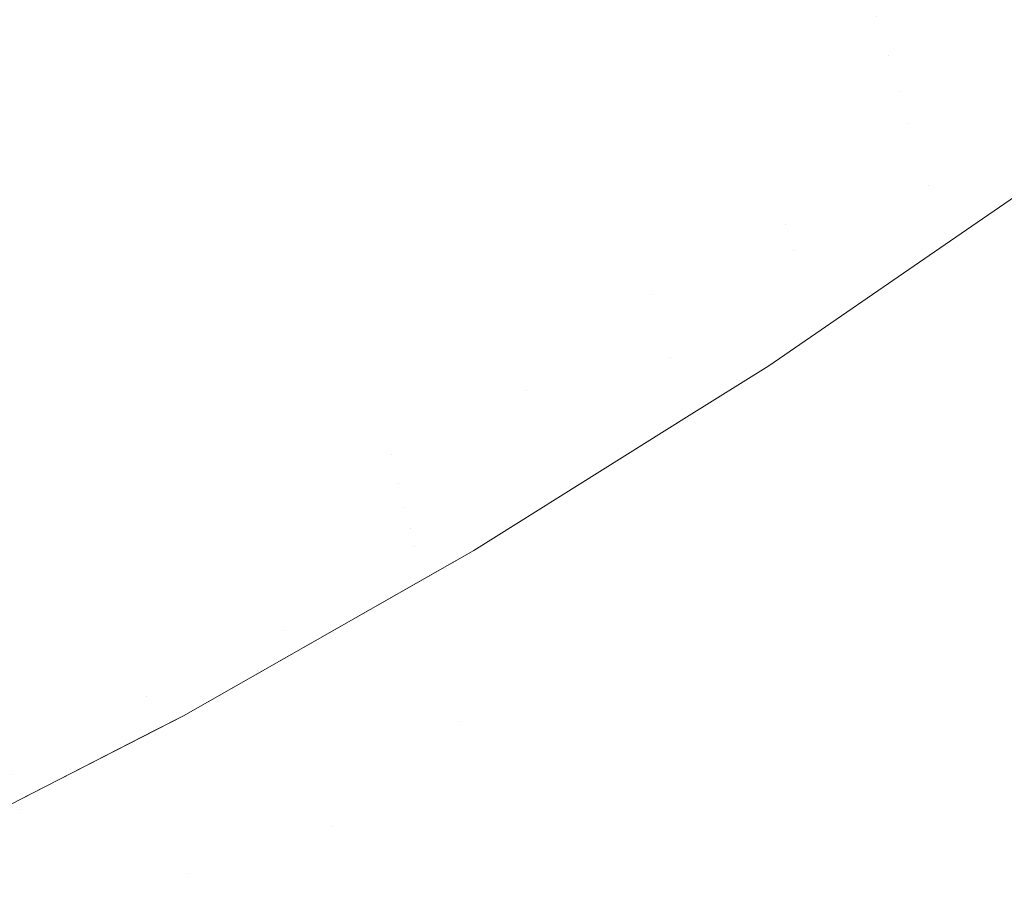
# Model space of a CAD drawing. Header units: centimetres. Extents: x -17.1 to 18.2, y 4.2 to 6.
# Tile 222 of 256: x 6.2684 to 6.2821, y 4.5096 to 4.5216. Entities that reach past the tile are written whole.
import ezdxf

# ---------------------------------------------------------------- set-up
doc = ezdxf.new("R2010")
doc.units = ezdxf.units.CM
doc.header["$LTSCALE"] = 2.54
doc.layers.add('Lucido design-1', color=7, linetype='Continuous')

# ---------------------------------------------------------------- blocks, each defined once
blk = doc.blocks.new('Gruppo-3-1')
at = {"color": 7, "linetype": 'Continuous', "lineweight": 9}
blk.add_3dface([(-17.020308, 5.900212, -2276.22217), (-17.020308, 4.300212, -2276.22217), (18.147234, 4.300212, -2276.22217), (18.147234, 5.900212, -2276.22217)], dxfattribs=at)
for points, invisible_edges in [([(18.147234, 5.900212, -2277.02217), (6.24222, 4.401209, -2277.02217), (6.247738, 4.402007, -2277.02217)], 9), ([(6.24222, 4.401209, -2277.02217), (18.147234, 5.900212, -2277.02217), (18.147234, 4.300212, -2277.02217)], 9), ([(18.147234, 5.900212, -2277.02217), (6.247738, 4.402007, -2277.02217), (6.250767, 4.402575, -2277.02217)], 9), ([(6.250767, 4.402575, -2277.02217), (6.253268, 4.403044, -2277.02217), (18.147234, 5.900212, -2277.02217)], 10), ([(18.147234, 5.900212, -2277.02217), (6.253268, 4.403044, -2277.02217), (6.258817, 4.404324, -2277.02217)], 9), ([(18.147234, 5.900212, -2277.02217), (6.258817, 4.404324, -2277.02217), (6.26439, 4.405856, -2277.02217)], 9), ([(18.147234, 5.900212, -2277.02217), (6.26439, 4.405856, -2277.02217), (6.269994, 4.407647, -2277.02217)], 9), ([(18.147234, 5.900212, -2277.02217), (6.269994, 4.407647, -2277.02217), (6.275634, 4.409711, -2277.02217)], 9), ([(18.147234, 5.900212, -2277.02217), (6.275634, 4.409711, -2277.02217), (6.281313, 4.412058, -2277.02217)], 9), ([(18.147234, 5.900212, -2277.02217), (6.281313, 4.412058, -2277.02217), (6.287038, 4.414703, -2277.02217)], 9), ([(6.276234, 4.521329, -2276.688833), (6.276126, 4.521714, -2276.687674), (6.279639, 4.524056, -2276.687674), (6.279755, 4.523676, -2276.688833)], 15), ([(6.283941, 4.523928, -2276.696987), (6.280446, 4.521407, -2276.696987), (6.28036, 4.52169, -2276.695821)], 11), ([(6.280528, 4.521138, -2276.698154), (6.280446, 4.521407, -2276.696987), (6.283941, 4.523928, -2276.696987), (6.284111, 4.523411, -2276.699319)], 15), ([(6.275525, 4.523853, -2276.681912), (6.275653, 4.523397, -2276.683058), (6.272106, 4.521222, -2276.683058), (6.271988, 4.521684, -2276.681912)], 15), ([(6.271475, 4.523676, -2276.677366), (6.271609, 4.523156, -2276.678496), (6.268038, 4.521154, -2276.678496), (6.267915, 4.52168, -2276.677366)], 15), ([(6.279755, 4.523676, -2276.688833), (6.279866, 4.52331, -2276.689995), (6.276338, 4.520958, -2276.689995), (6.276234, 4.521329, -2276.688833)], 15), ([(6.272222, 4.520774, -2276.684208), (6.272106, 4.521222, -2276.683058), (6.275653, 4.523397, -2276.683058), (6.275777, 4.522954, -2276.684208)], 15), ([(6.284111, 4.523411, -2276.699319), (6.280605, 4.520883, -2276.699319), (6.280528, 4.521138, -2276.698154)], 11), ([(6.280679, 4.520641, -2276.700485), (6.280605, 4.520883, -2276.699319), (6.284111, 4.523411, -2276.699319), (6.284263, 4.522947, -2276.701649)], 15), ([(6.276438, 4.520601, -2276.691158), (6.276338, 4.520958, -2276.689995), (6.279866, 4.52331, -2276.689995), (6.279974, 4.522958, -2276.691158)], 15), ([(6.268158, 4.520643, -2276.67963), (6.268038, 4.521154, -2276.678496), (6.271609, 4.523156, -2276.678496), (6.271739, 4.522651, -2276.67963)], 15), ([(6.275777, 4.522954, -2276.684208), (6.275897, 4.522527, -2276.68536), (6.272333, 4.520341, -2276.68536), (6.272222, 4.520774, -2276.684208)], 15), ([(6.279974, 4.522958, -2276.691158), (6.280076, 4.52262, -2276.692323), (6.276534, 4.520259, -2276.692323), (6.276438, 4.520601, -2276.691158)], 15), ([(6.284263, 4.522947, -2276.701649), (6.280748, 4.520412, -2276.701649), (6.280679, 4.520641, -2276.700485)], 11), ([(6.280814, 4.520197, -2276.702812), (6.280748, 4.520412, -2276.701649), (6.284263, 4.522947, -2276.701649), (6.284398, 4.522536, -2276.703974)], 15), ([(6.271739, 4.522651, -2276.67963), (6.271865, 4.52216, -2276.680769), (6.268275, 4.520147, -2276.680769), (6.268158, 4.520643, -2276.67963)], 15), ([(6.272441, 4.519923, -2276.686516), (6.272333, 4.520341, -2276.68536), (6.275897, 4.522527, -2276.68536), (6.276014, 4.522113, -2276.686516)], 15), ([(6.276626, 4.51993, -2276.693488), (6.276534, 4.520259, -2276.692323), (6.280076, 4.52262, -2276.692323), (6.280175, 4.522296, -2276.693488)], 15), ([(6.284398, 4.522536, -2276.703974), (6.280875, 4.519996, -2276.703974), (6.280814, 4.520197, -2276.702812)], 11), ([(6.280986, 4.519631, -2276.706291), (6.280875, 4.519996, -2276.703974), (6.284398, 4.522536, -2276.703974), (6.284516, 4.522177, -2276.706291)], 15), ([(6.280175, 4.522296, -2276.693488), (6.280269, 4.521986, -2276.694654), (6.276714, 4.519616, -2276.694654), (6.276626, 4.51993, -2276.693488)], 15), ([(6.268388, 4.519665, -2276.681912), (6.268275, 4.520147, -2276.680769), (6.271865, 4.52216, -2276.680769), (6.271988, 4.521684, -2276.681912)], 15), ([(6.276014, 4.522113, -2276.686516), (6.276126, 4.521714, -2276.687674), (6.272545, 4.519518, -2276.687674), (6.272441, 4.519923, -2276.686516)], 15), ([(6.284516, 4.522177, -2276.706291), (6.284617, 4.521869, -2276.7086), (6.281081, 4.519319, -2276.7086), (6.280986, 4.519631, -2276.706291)], 15), ([(6.276799, 4.519316, -2276.695821), (6.276714, 4.519616, -2276.694654), (6.280269, 4.521986, -2276.694654), (6.28036, 4.52169, -2276.695821)], 15), ([(6.281161, 4.519058, -2276.710899), (6.281081, 4.519319, -2276.7086), (6.284617, 4.521869, -2276.7086), (6.284702, 4.521611, -2276.710899)], 15), ([(6.271988, 4.521684, -2276.681912), (6.272106, 4.521222, -2276.683058), (6.268497, 4.519198, -2276.683058), (6.268388, 4.519665, -2276.681912)], 15), ([(6.272645, 4.519129, -2276.688833), (6.272545, 4.519518, -2276.687674), (6.276126, 4.521714, -2276.687674), (6.276234, 4.521329, -2276.688833)], 15), ([(6.28036, 4.52169, -2276.695821), (6.280446, 4.521407, -2276.696987), (6.276879, 4.519029, -2276.696987), (6.276799, 4.519316, -2276.695821)], 15), ([(6.284702, 4.521611, -2276.710899), (6.28477, 4.521403, -2276.713185), (6.281225, 4.518846, -2276.713185), (6.281161, 4.519058, -2276.710899)], 15), ([(6.276955, 4.518757, -2276.698154), (6.276879, 4.519029, -2276.696987), (6.280446, 4.521407, -2276.696987), (6.280528, 4.521138, -2276.698154)], 15), ([(6.281274, 4.518684, -2276.715456), (6.281225, 4.518846, -2276.713185), (6.28477, 4.521403, -2276.713185), (6.284823, 4.521243, -2276.715456)], 15), ([(6.276234, 4.521329, -2276.688833), (6.276338, 4.520958, -2276.689995), (6.272742, 4.518753, -2276.689995), (6.272645, 4.519129, -2276.688833)], 15), ([(6.268604, 4.518746, -2276.684208), (6.268497, 4.519198, -2276.683058), (6.272106, 4.521222, -2276.683058), (6.272222, 4.520774, -2276.684208)], 15), ([(6.280528, 4.521138, -2276.698154), (6.280605, 4.520883, -2276.699319), (6.277028, 4.518498, -2276.699319), (6.276955, 4.518757, -2276.698154)], 15), ([(6.284823, 4.521243, -2276.715456), (6.28486, 4.52113, -2276.717712), (6.281309, 4.518569, -2276.717712), (6.281274, 4.518684, -2276.715456)], 15), ([(6.28133, 4.518501, -2276.71995), (6.281309, 4.518569, -2276.717712), (6.28486, 4.52113, -2276.717712), (6.284882, 4.521063, -2276.71995)], 15), ([(6.283037, 4.51968, -2276.72217), (6.28133, 4.518501, -2276.71995), (6.284882, 4.521063, -2276.71995)], 11), ([(6.284893, 4.521029, -2276.923745), (6.28134, 4.518467, -2276.923745), (6.283037, 4.51968, -2276.92217)], 11), ([(6.284893, 4.521029, -2276.923745), (6.284904, 4.520995, -2276.925344), (6.281351, 4.518433, -2276.925344), (6.28134, 4.518467, -2276.923745)], 15), ([(6.281369, 4.518374, -2276.926967), (6.281351, 4.518433, -2276.925344), (6.284904, 4.520995, -2276.925344), (6.284923, 4.520937, -2276.926967)], 15), ([(6.272835, 4.518392, -2276.691158), (6.272742, 4.518753, -2276.689995), (6.276338, 4.520958, -2276.689995), (6.276438, 4.520601, -2276.691158)], 15), ([(6.277097, 4.518253, -2276.700485), (6.277028, 4.518498, -2276.699319), (6.280605, 4.520883, -2276.699319), (6.280679, 4.520641, -2276.700485)], 15), ([(6.284923, 4.520937, -2276.926967), (6.284951, 4.520854, -2276.928615), (6.281394, 4.51829, -2276.928615), (6.281369, 4.518374, -2276.926967)], 15), ([(6.281428, 4.518179, -2276.930287), (6.281394, 4.51829, -2276.928615), (6.284951, 4.520854, -2276.928615), (6.284987, 4.520745, -2276.930287)], 15), ([(6.272222, 4.520774, -2276.684208), (6.272333, 4.520341, -2276.68536), (6.268706, 4.518308, -2276.68536), (6.268604, 4.518746, -2276.684208)], 15), ([(6.284987, 4.520745, -2276.930287), (6.285031, 4.520608, -2276.931982), (6.28147, 4.51804, -2276.931982), (6.281428, 4.518179, -2276.930287)], 15), ([(6.276438, 4.520601, -2276.691158), (6.276534, 4.520259, -2276.692323), (6.272924, 4.518045, -2276.692323), (6.272835, 4.518392, -2276.691158)], 15), ([(6.280679, 4.520641, -2276.700485), (6.280748, 4.520412, -2276.701649), (6.277162, 4.518021, -2276.701649), (6.277097, 4.518253, -2276.700485)], 15), ([(6.281521, 4.517872, -2276.933702), (6.28147, 4.51804, -2276.931982), (6.285031, 4.520608, -2276.931982), (6.285086, 4.520443, -2276.933702)], 15), ([(6.285086, 4.520443, -2276.933702), (6.28515, 4.520248, -2276.935444), (6.281582, 4.517674, -2276.935444), (6.281521, 4.517872, -2276.933702)], 15), ([(6.268806, 4.517884, -2276.686516), (6.268706, 4.518308, -2276.68536), (6.272333, 4.520341, -2276.68536), (6.272441, 4.519923, -2276.686516)], 15), ([(6.277223, 4.517804, -2276.702812), (6.277162, 4.518021, -2276.701649), (6.280748, 4.520412, -2276.701649), (6.280814, 4.520197, -2276.702812)], 15), ([(6.26473, 4.517803, -2276.681912), (6.264627, 4.51829, -2276.680769), (6.268275, 4.520147, -2276.680769), (6.268388, 4.519665, -2276.681912)], 15), ([(6.27301, 4.517713, -2276.693488), (6.272924, 4.518045, -2276.692323), (6.276534, 4.520259, -2276.692323), (6.276626, 4.51993, -2276.693488)], 15), ([(6.279087, 4.518779, -2276.703974), (6.277223, 4.517804, -2276.702812), (6.280814, 4.520197, -2276.702812)], 11), ([(6.280814, 4.520197, -2276.702812), (6.280875, 4.519996, -2276.703974), (6.279087, 4.518779, -2276.703974)], 11), ([(6.281651, 4.517445, -2276.93721), (6.281582, 4.517674, -2276.935444), (6.28515, 4.520248, -2276.935444), (6.285224, 4.520021, -2276.93721)], 15), ([(6.285224, 4.520021, -2276.93721), (6.285309, 4.519763, -2276.938998), (6.281731, 4.517183, -2276.938998), (6.281651, 4.517445, -2276.93721)], 15), ([(6.272441, 4.519923, -2276.686516), (6.272545, 4.519518, -2276.687674), (6.268901, 4.517476, -2276.687674), (6.268806, 4.517884, -2276.686516)], 15), ([(6.276626, 4.51993, -2276.693488), (6.276714, 4.519616, -2276.694654), (6.273092, 4.517395, -2276.694654), (6.27301, 4.517713, -2276.693488)], 15), ([(6.279087, 4.518779, -2276.703974), (6.280875, 4.519996, -2276.703974), (6.280986, 4.519631, -2276.706291), (6.279194, 4.518412, -2276.706291)], 15), ([(6.281821, 4.516886, -2276.940809), (6.281731, 4.517183, -2276.938998), (6.285309, 4.519763, -2276.938998), (6.285405, 4.519471, -2276.940809)], 15), ([(6.268388, 4.519665, -2276.681912), (6.268497, 4.519198, -2276.683058), (6.26483, 4.517331, -2276.683058), (6.26473, 4.517803, -2276.681912)], 15), ([(6.27317, 4.517091, -2276.695821), (6.273092, 4.517395, -2276.694654), (6.276714, 4.519616, -2276.694654), (6.276799, 4.519316, -2276.695821)], 15), ([(6.279194, 4.518412, -2276.706291), (6.280986, 4.519631, -2276.706291), (6.281081, 4.519319, -2276.7086)], 11), ([(6.28134, 4.518467, -2276.923745), (6.281322, 4.5185, -2276.92217), (6.283037, 4.51968, -2276.92217)], 9), ([(6.281322, 4.5185, -2276.72217), (6.283037, 4.51968, -2276.72217), (6.283037, 4.51968, -2276.92217), (6.281322, 4.5185, -2276.92217)], 10), ([(6.283037, 4.51968, -2276.72217), (6.281322, 4.5185, -2276.72217), (6.28133, 4.518501, -2276.71995)], 10), ([(6.268994, 4.517081, -2276.688833), (6.268901, 4.517476, -2276.687674), (6.272545, 4.519518, -2276.687674), (6.272645, 4.519129, -2276.688833)], 15), ([(6.285405, 4.519471, -2276.940809), (6.285513, 4.519143, -2276.942641), (6.281922, 4.516554, -2276.942641), (6.281821, 4.516886, -2276.940809)], 15), ([(6.279194, 4.518412, -2276.706291), (6.281081, 4.519319, -2276.7086), (6.277473, 4.516914, -2276.7086)], 11), ([(6.277547, 4.516649, -2276.710899), (6.277473, 4.516914, -2276.7086), (6.281081, 4.519319, -2276.7086), (6.281161, 4.519058, -2276.710899)], 15), ([(6.264927, 4.516874, -2276.684208), (6.26483, 4.517331, -2276.683058), (6.268497, 4.519198, -2276.683058), (6.268604, 4.518746, -2276.684208)], 15), ([(6.276799, 4.519316, -2276.695821), (6.276879, 4.519029, -2276.696987), (6.273244, 4.516801, -2276.696987), (6.27317, 4.517091, -2276.695821)], 15), ([(6.272645, 4.519129, -2276.688833), (6.272742, 4.518753, -2276.689995), (6.269083, 4.516702, -2276.689995), (6.268994, 4.517081, -2276.688833)], 15), ([(6.281161, 4.519058, -2276.710899), (6.281225, 4.518846, -2276.713185), (6.277607, 4.516434, -2276.713185), (6.277547, 4.516649, -2276.710899)], 15), ([(6.282035, 4.516186, -2276.944493), (6.281922, 4.516554, -2276.942641), (6.285513, 4.519143, -2276.942641), (6.285632, 4.51878, -2276.944493)], 15), ([(6.273315, 4.516525, -2276.698154), (6.273244, 4.516801, -2276.696987), (6.276879, 4.519029, -2276.696987), (6.276955, 4.518757, -2276.698154)], 15), ([(6.279087, 4.518779, -2276.703974), (6.27728, 4.517599, -2276.703974), (6.277223, 4.517804, -2276.702812)], 11), ([(6.279194, 4.518412, -2276.706291), (6.277384, 4.51723, -2276.706291), (6.27728, 4.517599, -2276.703974), (6.279087, 4.518779, -2276.703974)], 15), ([(6.277653, 4.51627, -2276.715456), (6.277607, 4.516434, -2276.713185), (6.281225, 4.518846, -2276.713185), (6.281274, 4.518684, -2276.715456)], 15), ([(6.285632, 4.51878, -2276.944493), (6.285764, 4.518378, -2276.946366), (6.282159, 4.515778, -2276.946366), (6.282035, 4.516186, -2276.944493)], 15), ([(6.268604, 4.518746, -2276.684208), (6.268706, 4.518308, -2276.68536), (6.265021, 4.516431, -2276.68536), (6.264927, 4.516874, -2276.684208)], 15), ([(6.269169, 4.516337, -2276.691158), (6.269083, 4.516702, -2276.689995), (6.272742, 4.518753, -2276.689995), (6.272835, 4.518392, -2276.691158)], 15), ([(6.276955, 4.518757, -2276.698154), (6.277028, 4.518498, -2276.699319), (6.273383, 4.516263, -2276.699319), (6.273315, 4.516525, -2276.698154)], 15), ([(6.281274, 4.518684, -2276.715456), (6.281309, 4.518569, -2276.717712), (6.277686, 4.516153, -2276.717712), (6.277653, 4.51627, -2276.715456)], 15), ([(6.273447, 4.516015, -2276.700485), (6.273383, 4.516263, -2276.699319), (6.277028, 4.518498, -2276.699319), (6.277097, 4.518253, -2276.700485)], 15), ([(6.277705, 4.516085, -2276.71995), (6.277686, 4.516153, -2276.717712), (6.281309, 4.518569, -2276.717712), (6.28133, 4.518501, -2276.71995)], 15), ([(6.278852, 4.516801, -2276.72217), (6.277705, 4.516085, -2276.71995), (6.28133, 4.518501, -2276.71995)], 11), ([(6.28133, 4.518501, -2276.71995), (6.281322, 4.5185, -2276.72217), (6.278852, 4.516801, -2276.72217)], 9), ([(6.278852, 4.516801, -2276.92217), (6.281322, 4.5185, -2276.92217), (6.28134, 4.518467, -2276.923745)], 10), ([(6.281322, 4.5185, -2276.92217), (6.278852, 4.516801, -2276.92217), (6.278852, 4.516801, -2276.72217), (6.281322, 4.5185, -2276.72217)], 10), ([(6.272835, 4.518392, -2276.691158), (6.272924, 4.518045, -2276.692323), (6.269251, 4.515986, -2276.692323), (6.269169, 4.516337, -2276.691158)], 15), ([(6.277473, 4.516914, -2276.7086), (6.277384, 4.51723, -2276.706291), (6.279194, 4.518412, -2276.706291)], 11), ([(6.28134, 4.518467, -2276.923745), (6.277715, 4.516051, -2276.923745), (6.278852, 4.516801, -2276.92217)], 11), ([(6.28134, 4.518467, -2276.923745), (6.281351, 4.518433, -2276.925344), (6.277725, 4.516016, -2276.925344), (6.277715, 4.516051, -2276.923745)], 15), ([(6.277741, 4.515956, -2276.926967), (6.277725, 4.516016, -2276.925344), (6.281351, 4.518433, -2276.925344), (6.281369, 4.518374, -2276.926967)], 15), ([(6.281369, 4.518374, -2276.926967), (6.281394, 4.51829, -2276.928615), (6.277765, 4.515871, -2276.928615), (6.277741, 4.515956, -2276.926967)], 15), ([(6.265112, 4.516004, -2276.686516), (6.265021, 4.516431, -2276.68536), (6.268706, 4.518308, -2276.68536), (6.268806, 4.517884, -2276.686516)], 15), ([(6.277097, 4.518253, -2276.700485), (6.277162, 4.518021, -2276.701649), (6.273507, 4.515781, -2276.701649), (6.273447, 4.516015, -2276.700485)], 15), ([(6.277797, 4.515758, -2276.930287), (6.277765, 4.515871, -2276.928615), (6.281394, 4.51829, -2276.928615), (6.281428, 4.518179, -2276.930287)], 15), ([(6.281428, 4.518179, -2276.930287), (6.28147, 4.51804, -2276.931982), (6.277836, 4.515618, -2276.931982), (6.277797, 4.515758, -2276.930287)], 15), ([(6.26933, 4.51565, -2276.693488), (6.269251, 4.515986, -2276.692323), (6.272924, 4.518045, -2276.692323), (6.27301, 4.517713, -2276.693488)], 15), ([(6.273564, 4.51556, -2276.702812), (6.273507, 4.515781, -2276.701649), (6.277162, 4.518021, -2276.701649), (6.277223, 4.517804, -2276.702812)], 15), ([(6.277884, 4.515448, -2276.933702), (6.277836, 4.515618, -2276.931982), (6.28147, 4.51804, -2276.931982), (6.281521, 4.517872, -2276.933702)], 15), ([(6.268806, 4.517884, -2276.686516), (6.268901, 4.517476, -2276.687674), (6.265199, 4.515591, -2276.687674), (6.265112, 4.516004, -2276.686516)], 15), ([(6.275457, 4.516457, -2276.703974), (6.273564, 4.51556, -2276.702812), (6.277223, 4.517804, -2276.702812)], 11), ([(6.277223, 4.517804, -2276.702812), (6.27728, 4.517599, -2276.703974), (6.275457, 4.516457, -2276.703974)], 11), ([(6.281521, 4.517872, -2276.933702), (6.281582, 4.517674, -2276.935444), (6.27794, 4.515247, -2276.935444), (6.277884, 4.515448, -2276.933702)], 15), ([(6.27301, 4.517713, -2276.693488), (6.273092, 4.517395, -2276.694654), (6.269405, 4.515328, -2276.694654), (6.26933, 4.51565, -2276.693488)], 15), ([(6.278006, 4.515015, -2276.93721), (6.27794, 4.515247, -2276.935444), (6.281582, 4.517674, -2276.935444), (6.281651, 4.517445, -2276.93721)], 15), ([(6.275457, 4.516457, -2276.703974), (6.27728, 4.517599, -2276.703974), (6.277384, 4.51723, -2276.706291), (6.275557, 4.516086, -2276.706291)], 15), ([(6.265284, 4.515192, -2276.688833), (6.265199, 4.515591, -2276.687674), (6.268901, 4.517476, -2276.687674), (6.268994, 4.517081, -2276.688833)], 15), ([(6.269477, 4.51502, -2276.695821), (6.269405, 4.515328, -2276.694654), (6.273092, 4.517395, -2276.694654), (6.27317, 4.517091, -2276.695821)], 15), ([(6.281651, 4.517445, -2276.93721), (6.281731, 4.517183, -2276.938998), (6.27808, 4.514749, -2276.938998), (6.278006, 4.515015, -2276.93721)], 15), ([(6.275557, 4.516086, -2276.706291), (6.277384, 4.51723, -2276.706291), (6.277473, 4.516914, -2276.7086), (6.275643, 4.515767, -2276.7086)], 15), ([(6.278164, 4.514448, -2276.940809), (6.27808, 4.514749, -2276.938998), (6.281731, 4.517183, -2276.938998), (6.281821, 4.516886, -2276.940809)], 15), ([(6.268994, 4.517081, -2276.688833), (6.269083, 4.516702, -2276.689995), (6.265365, 4.514809, -2276.689995), (6.265284, 4.515192, -2276.688833)], 15), ([(6.27317, 4.517091, -2276.695821), (6.273244, 4.516801, -2276.696987), (6.269546, 4.514727, -2276.696987), (6.269477, 4.51502, -2276.695821)], 15), ([(6.275643, 4.515767, -2276.7086), (6.277473, 4.516914, -2276.7086), (6.277547, 4.516649, -2276.710899), (6.275714, 4.515501, -2276.710899)], 15), ([(6.281821, 4.516886, -2276.940809), (6.281922, 4.516554, -2276.942641), (6.278259, 4.514112, -2276.942641), (6.278164, 4.514448, -2276.940809)], 15), ([(6.265443, 4.51444, -2276.691158), (6.265365, 4.514809, -2276.689995), (6.269083, 4.516702, -2276.689995), (6.269169, 4.516337, -2276.691158)], 15), ([(6.269612, 4.514448, -2276.698154), (6.269546, 4.514727, -2276.696987), (6.273244, 4.516801, -2276.696987), (6.273315, 4.516525, -2276.698154)], 15), ([(6.277715, 4.516051, -2276.923745), (6.277701, 4.51608, -2276.92217), (6.278852, 4.516801, -2276.92217)], 9), ([(6.277701, 4.51608, -2276.72217), (6.278852, 4.516801, -2276.72217), (6.278852, 4.516801, -2276.92217), (6.277701, 4.51608, -2276.92217)], 10), ([(6.278852, 4.516801, -2276.72217), (6.277701, 4.51608, -2276.72217), (6.277705, 4.516085, -2276.71995)], 10), ([(6.275714, 4.515501, -2276.710899), (6.277547, 4.516649, -2276.710899), (6.277607, 4.516434, -2276.713185), (6.275772, 4.515285, -2276.713185)], 15), ([(6.273315, 4.516525, -2276.698154), (6.273383, 4.516263, -2276.699319), (6.269674, 4.514183, -2276.699319), (6.269612, 4.514448, -2276.698154)], 15), ([(6.275457, 4.516457, -2276.703974), (6.273617, 4.515353, -2276.703974), (6.273564, 4.51556, -2276.702812)], 11), ([(6.273667, 4.515159, -2276.705134), (6.273617, 4.515353, -2276.703974), (6.275457, 4.516457, -2276.703974), (6.275557, 4.516086, -2276.706291)], 15), ([(6.275772, 4.515285, -2276.713185), (6.277607, 4.516434, -2276.713185), (6.277653, 4.51627, -2276.715456), (6.275817, 4.515119, -2276.715456)], 15), ([(6.278364, 4.513738, -2276.944493), (6.278259, 4.514112, -2276.942641), (6.281922, 4.516554, -2276.942641), (6.282035, 4.516186, -2276.944493)], 15), ([(6.269169, 4.516337, -2276.691158), (6.269251, 4.515986, -2276.692323), (6.265519, 4.514086, -2276.692323), (6.265443, 4.51444, -2276.691158)], 15), ([(6.269733, 4.513932, -2276.700485), (6.269674, 4.514183, -2276.699319), (6.273383, 4.516263, -2276.699319), (6.273447, 4.516015, -2276.700485)], 15), ([(6.275817, 4.515119, -2276.715456), (6.277653, 4.51627, -2276.715456), (6.277686, 4.516153, -2276.717712), (6.275848, 4.515002, -2276.717712)], 15), ([(6.275848, 4.515002, -2276.717712), (6.277686, 4.516153, -2276.717712), (6.277705, 4.516085, -2276.71995), (6.275867, 4.514933, -2276.71995)], 15), ([(6.282035, 4.516186, -2276.944493), (6.282159, 4.515778, -2276.946366), (6.27848, 4.513326, -2276.946366), (6.278364, 4.513738, -2276.944493)], 15), ([(6.273447, 4.516015, -2276.700485), (6.273507, 4.515781, -2276.701649), (6.269788, 4.513695, -2276.701649), (6.269733, 4.513932, -2276.700485)], 15), ([(6.275557, 4.516086, -2276.706291), (6.273713, 4.514979, -2276.706291), (6.273667, 4.515159, -2276.705134)], 11), ([(6.273756, 4.514813, -2276.707447), (6.273713, 4.514979, -2276.706291), (6.275557, 4.516086, -2276.706291), (6.275643, 4.515767, -2276.7086)], 15), ([(6.277715, 4.516051, -2276.923745), (6.274021, 4.513785, -2276.923745), (6.274725, 4.514216, -2276.92217)], 11), ([(6.277715, 4.516051, -2276.923745), (6.277725, 4.516016, -2276.925344), (6.27403, 4.51375, -2276.925344), (6.274021, 4.513785, -2276.923745)], 15), ([(6.274045, 4.51369, -2276.926967), (6.27403, 4.51375, -2276.925344), (6.277725, 4.516016, -2276.925344), (6.277741, 4.515956, -2276.926967)], 15), ([(6.275867, 4.514933, -2276.71995), (6.277705, 4.516085, -2276.71995), (6.277701, 4.51608, -2276.72217), (6.274725, 4.514216, -2276.72217)], 11), ([(6.274725, 4.514216, -2276.92217), (6.277701, 4.51608, -2276.92217), (6.277715, 4.516051, -2276.923745)], 10), ([(6.277701, 4.51608, -2276.92217), (6.274725, 4.514216, -2276.92217), (6.274725, 4.514216, -2276.72217), (6.277701, 4.51608, -2276.72217)], 10), ([(6.265591, 4.513746, -2276.693488), (6.265519, 4.514086, -2276.692323), (6.269251, 4.515986, -2276.692323), (6.26933, 4.51565, -2276.693488)], 15), ([(6.277741, 4.515956, -2276.926967), (6.277765, 4.515871, -2276.928615), (6.274068, 4.513603, -2276.928615), (6.274045, 4.51369, -2276.926967)], 15), ([(6.274097, 4.513489, -2276.930287), (6.274068, 4.513603, -2276.928615), (6.277765, 4.515871, -2276.928615), (6.277797, 4.515758, -2276.930287)], 15), ([(6.269841, 4.513472, -2276.702812), (6.269788, 4.513695, -2276.701649), (6.273507, 4.515781, -2276.701649), (6.273564, 4.51556, -2276.702812)], 15), ([(6.275643, 4.515767, -2276.7086), (6.273796, 4.514659, -2276.7086), (6.273756, 4.514813, -2276.707447)], 11), ([(6.273832, 4.514518, -2276.709751), (6.273796, 4.514659, -2276.7086), (6.275643, 4.515767, -2276.7086), (6.275714, 4.515501, -2276.710899)], 15), ([(6.277797, 4.515758, -2276.930287), (6.277836, 4.515618, -2276.931982), (6.274133, 4.513347, -2276.931982), (6.274097, 4.513489, -2276.930287)], 15), ([(6.278607, 4.512873, -2276.948259), (6.27848, 4.513326, -2276.946366), (6.282159, 4.515778, -2276.946366), (6.282294, 4.515332, -2276.948259)], 15), ([(6.26933, 4.51565, -2276.693488), (6.269405, 4.515328, -2276.694654), (6.26566, 4.513421, -2276.694654), (6.265591, 4.513746, -2276.693488)], 15), ([(6.274178, 4.513175, -2276.933702), (6.274133, 4.513347, -2276.931982), (6.277836, 4.515618, -2276.931982), (6.277884, 4.515448, -2276.933702)], 15), ([(6.273564, 4.51556, -2276.702812), (6.273617, 4.515353, -2276.703974), (6.26989, 4.513263, -2276.703974), (6.269841, 4.513472, -2276.702812)], 15), ([(6.275714, 4.515501, -2276.710899), (6.273865, 4.514391, -2276.710899), (6.273832, 4.514518, -2276.709751)], 11), ([(6.273894, 4.514276, -2276.712043), (6.273865, 4.514391, -2276.710899), (6.275714, 4.515501, -2276.710899), (6.275772, 4.515285, -2276.713185)], 15), ([(6.265726, 4.51311, -2276.695821), (6.26566, 4.513421, -2276.694654), (6.269405, 4.515328, -2276.694654), (6.269477, 4.51502, -2276.695821)], 15), ([(6.269936, 4.513067, -2276.705134), (6.26989, 4.513263, -2276.703974), (6.273617, 4.515353, -2276.703974), (6.273667, 4.515159, -2276.705134)], 15), ([(6.277884, 4.515448, -2276.933702), (6.27794, 4.515247, -2276.935444), (6.27423, 4.512972, -2276.935444), (6.274178, 4.513175, -2276.933702)], 15), ([(6.282294, 4.515332, -2276.948259), (6.282443, 4.514844, -2276.95017), (6.278745, 4.512379, -2276.95017), (6.278607, 4.512873, -2276.948259)], 15), ([(6.275772, 4.515285, -2276.713185), (6.273921, 4.514174, -2276.713185), (6.273894, 4.514276, -2276.712043)], 11), ([(6.275817, 4.515119, -2276.715456), (6.273964, 4.514007, -2276.715456), (6.273921, 4.514174, -2276.713185), (6.275772, 4.515285, -2276.713185)], 15), ([(6.274291, 4.512737, -2276.93721), (6.27423, 4.512972, -2276.935444), (6.27794, 4.515247, -2276.935444), (6.278006, 4.515015, -2276.93721)], 15), ([(6.273667, 4.515159, -2276.705134), (6.273713, 4.514979, -2276.706291), (6.269978, 4.512885, -2276.706291), (6.269936, 4.513067, -2276.705134)], 15), ([(6.275848, 4.515002, -2276.717712), (6.273994, 4.51389, -2276.717712), (6.273964, 4.514007, -2276.715456), (6.275817, 4.515119, -2276.715456)], 15), ([(6.269477, 4.51502, -2276.695821), (6.269546, 4.514727, -2276.696987), (6.265788, 4.512814, -2276.696987), (6.265726, 4.51311, -2276.695821)], 15), ([(6.270018, 4.512717, -2276.707447), (6.269978, 4.512885, -2276.706291), (6.273713, 4.514979, -2276.706291), (6.273756, 4.514813, -2276.707447)], 15), ([(6.275867, 4.514933, -2276.71995), (6.274012, 4.51382, -2276.71995), (6.273994, 4.51389, -2276.717712), (6.275848, 4.515002, -2276.717712)], 15), ([(6.274012, 4.51382, -2276.71995), (6.275867, 4.514933, -2276.71995), (6.274725, 4.514216, -2276.72217)], 11), ([(6.278006, 4.515015, -2276.93721), (6.27808, 4.514749, -2276.938998), (6.27436, 4.512468, -2276.938998), (6.274291, 4.512737, -2276.93721)], 15), ([(6.273756, 4.514813, -2276.707447), (6.273796, 4.514659, -2276.7086), (6.270054, 4.512561, -2276.7086), (6.270018, 4.512717, -2276.707447)], 15), ([(6.278896, 4.511842, -2276.952099), (6.278745, 4.512379, -2276.95017), (6.282443, 4.514844, -2276.95017), (6.282604, 4.514314, -2276.952099)], 15), ([(6.265848, 4.512532, -2276.698154), (6.265788, 4.512814, -2276.696987), (6.269546, 4.514727, -2276.696987), (6.269612, 4.514448, -2276.698154)], 15), ([(6.270088, 4.512419, -2276.709751), (6.270054, 4.512561, -2276.7086), (6.273796, 4.514659, -2276.7086), (6.273832, 4.514518, -2276.709751)], 15), ([(6.274438, 4.512164, -2276.940809), (6.27436, 4.512468, -2276.938998), (6.27808, 4.514749, -2276.938998), (6.278164, 4.514448, -2276.940809)], 15), ([(6.273832, 4.514518, -2276.709751), (6.273865, 4.514391, -2276.710899), (6.270118, 4.51229, -2276.710899), (6.270088, 4.512419, -2276.709751)], 15), ([(6.269612, 4.514448, -2276.698154), (6.269674, 4.514183, -2276.699319), (6.265905, 4.512265, -2276.699319), (6.265848, 4.512532, -2276.698154)], 15), ([(6.270145, 4.512174, -2276.712043), (6.270118, 4.51229, -2276.710899), (6.273865, 4.514391, -2276.710899), (6.273894, 4.514276, -2276.712043)], 15), ([(6.278164, 4.514448, -2276.940809), (6.278259, 4.514112, -2276.942641), (6.274526, 4.511823, -2276.942641), (6.274438, 4.512164, -2276.940809)], 15), ([(6.272053, 4.513102, -2276.713185), (6.270145, 4.512174, -2276.712043), (6.273894, 4.514276, -2276.712043)], 11), ([(6.273894, 4.514276, -2276.712043), (6.273921, 4.514174, -2276.713185), (6.272053, 4.513102, -2276.713185)], 11), ([(6.282604, 4.514314, -2276.952099), (6.282779, 4.513739, -2276.954044), (6.279059, 4.51126, -2276.954044), (6.278896, 4.511842, -2276.952099)], 15), ([(6.265959, 4.512011, -2276.700485), (6.265905, 4.512265, -2276.699319), (6.269674, 4.514183, -2276.699319), (6.269733, 4.513932, -2276.700485)], 15), ([(6.270657, 4.511903, -2276.92217), (6.274725, 4.514216, -2276.92217), (6.274021, 4.513785, -2276.923745)], 10), ([(6.274725, 4.514216, -2276.92217), (6.270657, 4.511903, -2276.92217), (6.272135, 4.512743, -2276.72217), (6.274011, 4.513809, -2276.72217)], 10), ([(6.272053, 4.513102, -2276.713185), (6.273921, 4.514174, -2276.713185), (6.273964, 4.514007, -2276.715456), (6.272094, 4.512935, -2276.715456)], 15), ([(6.274011, 4.513809, -2276.72217), (6.274725, 4.514216, -2276.72217), (6.274725, 4.514216, -2276.92217)], 10), ([(6.274725, 4.514216, -2276.72217), (6.274011, 4.513809, -2276.72217), (6.274012, 4.51382, -2276.71995)], 10), ([(6.274623, 4.511445, -2276.944493), (6.274526, 4.511823, -2276.942641), (6.278259, 4.514112, -2276.942641), (6.278364, 4.513738, -2276.944493)], 15), ([(6.272094, 4.512935, -2276.715456), (6.273964, 4.514007, -2276.715456), (6.273994, 4.51389, -2276.717712), (6.272123, 4.512816, -2276.717712)], 15), ([(6.269733, 4.513932, -2276.700485), (6.269788, 4.513695, -2276.701649), (6.26601, 4.511772, -2276.701649), (6.265959, 4.512011, -2276.700485)], 15), ([(6.272123, 4.512816, -2276.717712), (6.273994, 4.51389, -2276.717712), (6.274012, 4.51382, -2276.71995), (6.27214, 4.512746, -2276.71995)], 15), ([(6.27214, 4.512746, -2276.71995), (6.274012, 4.51382, -2276.71995), (6.274011, 4.513809, -2276.72217), (6.272135, 4.512743, -2276.72217)], 11), ([(6.266057, 4.511546, -2276.702812), (6.26601, 4.511772, -2276.701649), (6.269788, 4.513695, -2276.701649), (6.269841, 4.513472, -2276.702812)], 15), ([(6.274021, 4.513785, -2276.923745), (6.27403, 4.51375, -2276.925344), (6.27027, 4.511642, -2276.925344), (6.270262, 4.511678, -2276.923745)], 15), ([(6.274021, 4.513785, -2276.923745), (6.270262, 4.511678, -2276.923745), (6.270657, 4.511903, -2276.92217)], 11), ([(6.270284, 4.511581, -2276.926967), (6.27027, 4.511642, -2276.925344), (6.27403, 4.51375, -2276.925344), (6.274045, 4.51369, -2276.926967)], 15), ([(6.274045, 4.51369, -2276.926967), (6.274068, 4.513603, -2276.928615), (6.270305, 4.511493, -2276.928615), (6.270284, 4.511581, -2276.926967)], 15), ([(6.278364, 4.513738, -2276.944493), (6.27848, 4.513326, -2276.946366), (6.274731, 4.511027, -2276.946366), (6.274623, 4.511445, -2276.944493)], 15), ([(6.279236, 4.510632, -2276.956004), (6.279059, 4.51126, -2276.954044), (6.282779, 4.513739, -2276.954044), (6.282968, 4.513119, -2276.956004)], 15), ([(6.270332, 4.511378, -2276.930287), (6.270305, 4.511493, -2276.928615), (6.274068, 4.513603, -2276.928615), (6.274097, 4.513489, -2276.930287)], 15), ([(6.269841, 4.513472, -2276.702812), (6.26989, 4.513263, -2276.703974), (6.266102, 4.511335, -2276.703974), (6.266057, 4.511546, -2276.702812)], 15), ([(6.274097, 4.513489, -2276.930287), (6.274133, 4.513347, -2276.931982), (6.270366, 4.511234, -2276.931982), (6.270332, 4.511378, -2276.930287)], 15), ([(6.266144, 4.511137, -2276.705134), (6.266102, 4.511335, -2276.703974), (6.26989, 4.513263, -2276.703974), (6.269936, 4.513067, -2276.705134)], 15), ([(6.270406, 4.511061, -2276.933702), (6.270366, 4.511234, -2276.931982), (6.274133, 4.513347, -2276.931982), (6.274178, 4.513175, -2276.933702)], 15), ([(6.274849, 4.510569, -2276.948259), (6.274731, 4.511027, -2276.946366), (6.27848, 4.513326, -2276.946366), (6.278607, 4.512873, -2276.948259)], 15), ([(6.274178, 4.513175, -2276.933702), (6.27423, 4.512972, -2276.935444), (6.270455, 4.510855, -2276.935444), (6.270406, 4.511061, -2276.933702)], 15), ([(6.282968, 4.513119, -2276.956004), (6.283171, 4.512453, -2276.957979), (6.279425, 4.509956, -2276.957979), (6.279236, 4.510632, -2276.956004)], 15), ([(6.269936, 4.513067, -2276.705134), (6.269978, 4.512885, -2276.706291), (6.266183, 4.510953, -2276.706291), (6.266144, 4.511137, -2276.705134)], 15), ([(6.272053, 4.513102, -2276.713185), (6.270169, 4.512071, -2276.713185), (6.270145, 4.512174, -2276.712043)], 11), ([(6.272094, 4.512935, -2276.715456), (6.270209, 4.511902, -2276.715456), (6.270169, 4.512071, -2276.713185), (6.272053, 4.513102, -2276.713185)], 15), ([(6.266219, 4.510783, -2276.707447), (6.266183, 4.510953, -2276.706291), (6.269978, 4.512885, -2276.706291), (6.270018, 4.512717, -2276.707447)], 15), ([(6.272123, 4.512816, -2276.717712), (6.270237, 4.511783, -2276.717712), (6.270209, 4.511902, -2276.715456), (6.272094, 4.512935, -2276.715456)], 15), ([(6.27051, 4.510617, -2276.93721), (6.270455, 4.510855, -2276.935444), (6.27423, 4.512972, -2276.935444), (6.274291, 4.512737, -2276.93721)], 15), ([(6.278607, 4.512873, -2276.948259), (6.278745, 4.512379, -2276.95017), (6.274977, 4.510069, -2276.95017), (6.274849, 4.510569, -2276.948259)], 15), ([(6.270018, 4.512717, -2276.707447), (6.270054, 4.512561, -2276.7086), (6.266253, 4.510626, -2276.7086), (6.266219, 4.510783, -2276.707447)], 15), ([(6.27214, 4.512746, -2276.71995), (6.270253, 4.511713, -2276.71995), (6.270237, 4.511783, -2276.717712), (6.272123, 4.512816, -2276.717712)], 15), ([(6.270657, 4.511903, -2276.72217), (6.270253, 4.511713, -2276.71995), (6.27214, 4.512746, -2276.71995)], 11), ([(6.274291, 4.512737, -2276.93721), (6.27436, 4.512468, -2276.938998), (6.270574, 4.510345, -2276.938998), (6.27051, 4.510617, -2276.93721)], 15), ([(6.27214, 4.512746, -2276.71995), (6.272135, 4.512743, -2276.72217), (6.270657, 4.511903, -2276.72217)], 9), ([(6.270657, 4.511903, -2276.92217), (6.270657, 4.511903, -2276.72217), (6.272135, 4.512743, -2276.72217)], 9), ([(6.266283, 4.510482, -2276.709751), (6.266253, 4.510626, -2276.7086), (6.270054, 4.512561, -2276.7086), (6.270088, 4.512419, -2276.709751)], 15), ([(6.270646, 4.510038, -2276.940809), (6.270574, 4.510345, -2276.938998), (6.27436, 4.512468, -2276.938998), (6.274438, 4.512164, -2276.940809)], 15), ([(6.279628, 4.509232, -2276.959966), (6.279425, 4.509956, -2276.957979), (6.283171, 4.512453, -2276.957979), (6.283388, 4.511738, -2276.959966)], 15), ([(6.270088, 4.512419, -2276.709751), (6.270118, 4.51229, -2276.710899), (6.266311, 4.510352, -2276.710899), (6.266283, 4.510482, -2276.709751)], 15), ([(6.266336, 4.510234, -2276.712043), (6.266311, 4.510352, -2276.710899), (6.270118, 4.51229, -2276.710899), (6.270145, 4.512174, -2276.712043)], 15), ([(6.275117, 4.509525, -2276.952099), (6.274977, 4.510069, -2276.95017), (6.278745, 4.512379, -2276.95017), (6.278896, 4.511842, -2276.952099)], 15), ([(6.268271, 4.51108, -2276.713185), (6.266336, 4.510234, -2276.712043), (6.270145, 4.512174, -2276.712043)], 11), ([(6.270145, 4.512174, -2276.712043), (6.270169, 4.512071, -2276.713185), (6.268271, 4.51108, -2276.713185)], 11), ([(6.274438, 4.512164, -2276.940809), (6.274526, 4.511823, -2276.942641), (6.270727, 4.509693, -2276.942641), (6.270646, 4.510038, -2276.940809)], 15), ([(6.268271, 4.51108, -2276.713185), (6.270169, 4.512071, -2276.713185), (6.270209, 4.511902, -2276.715456), (6.268309, 4.51091, -2276.715456)], 15), ([(6.270255, 4.511697, -2276.92217), (6.266645, 4.509844, -2276.92217), (6.268346, 4.510717, -2276.72217), (6.270657, 4.511903, -2276.72217)], 10), ([(6.268309, 4.51091, -2276.715456), (6.270209, 4.511902, -2276.715456), (6.270237, 4.511783, -2276.717712), (6.268335, 4.510791, -2276.717712)], 15), ([(6.268351, 4.51072, -2276.71995), (6.270253, 4.511713, -2276.71995), (6.270657, 4.511903, -2276.72217), (6.268346, 4.510717, -2276.72217)], 11), ([(6.270262, 4.511678, -2276.923745), (6.270255, 4.511697, -2276.92217), (6.270657, 4.511903, -2276.92217)], 9), ([(6.270657, 4.511903, -2276.72217), (6.270657, 4.511903, -2276.92217), (6.270255, 4.511697, -2276.92217)], 9), ([(6.268335, 4.510791, -2276.717712), (6.270237, 4.511783, -2276.717712), (6.270253, 4.511713, -2276.71995), (6.268351, 4.51072, -2276.71995)], 15), ([(6.272728, 4.510357, -2276.944493), (6.270727, 4.509693, -2276.942641), (6.274526, 4.511823, -2276.942641)], 11), ([(6.274526, 4.511823, -2276.942641), (6.274623, 4.511445, -2276.944493), (6.272728, 4.510357, -2276.944493)], 11), ([(6.278896, 4.511842, -2276.952099), (6.279059, 4.51126, -2276.954044), (6.275269, 4.508935, -2276.954044), (6.275117, 4.509525, -2276.952099)], 15), ([(6.283388, 4.511738, -2276.959966), (6.283621, 4.510974, -2276.961965), (6.279846, 4.508457, -2276.961965), (6.279628, 4.509232, -2276.959966)], 15), ([(6.266442, 4.509733, -2276.923745), (6.266645, 4.509844, -2276.92217), (6.270255, 4.511697, -2276.92217), (6.270262, 4.511678, -2276.923745)], 13), ([(6.270262, 4.511678, -2276.923745), (6.27027, 4.511642, -2276.925344), (6.26645, 4.509697, -2276.925344), (6.266442, 4.509733, -2276.923745)], 15), ([(6.268381, 4.510587, -2276.926967), (6.26645, 4.509697, -2276.925344), (6.27027, 4.511642, -2276.925344)], 11), ([(6.27027, 4.511642, -2276.925344), (6.270284, 4.511581, -2276.926967), (6.268381, 4.510587, -2276.926967)], 11), ([(6.268381, 4.510587, -2276.926967), (6.270284, 4.511581, -2276.926967), (6.270305, 4.511493, -2276.928615), (6.2684, 4.510499, -2276.928615)], 15), ([(6.2684, 4.510499, -2276.928615), (6.270305, 4.511493, -2276.928615), (6.270332, 4.511378, -2276.930287), (6.268426, 4.510384, -2276.930287)], 15), ([(6.268426, 4.510384, -2276.930287), (6.270332, 4.511378, -2276.930287), (6.270366, 4.511234, -2276.931982), (6.268459, 4.510239, -2276.931982)], 15), ([(6.272728, 4.510357, -2276.944493), (6.274623, 4.511445, -2276.944493), (6.274731, 4.511027, -2276.946366), (6.272831, 4.509937, -2276.946366)], 15), ([(6.268459, 4.510239, -2276.931982), (6.270366, 4.511234, -2276.931982), (6.270406, 4.511061, -2276.933702), (6.268498, 4.510064, -2276.933702)], 15), ([(6.275433, 4.5083, -2276.956004), (6.275269, 4.508935, -2276.954044), (6.279059, 4.51126, -2276.954044), (6.279236, 4.510632, -2276.956004)], 15), ([(6.268498, 4.510064, -2276.933702), (6.270406, 4.511061, -2276.933702), (6.270455, 4.510855, -2276.935444), (6.268544, 4.509858, -2276.935444)], 15), ([(6.272831, 4.509937, -2276.946366), (6.274731, 4.511027, -2276.946366), (6.274849, 4.510569, -2276.948259), (6.272945, 4.509477, -2276.948259)], 15), ([(6.280078, 4.507631, -2276.963974), (6.279846, 4.508457, -2276.961965), (6.283621, 4.510974, -2276.961965), (6.283869, 4.510158, -2276.963974)], 15), ([(6.268544, 4.509858, -2276.935444), (6.270455, 4.510855, -2276.935444), (6.27051, 4.510617, -2276.93721), (6.268597, 4.509619, -2276.93721)], 15), ([(6.268381, 4.510587, -2276.926967), (6.266463, 4.509635, -2276.926967), (6.26645, 4.509697, -2276.925344)], 11), ([(6.2684, 4.510499, -2276.928615), (6.266482, 4.509547, -2276.928615), (6.266463, 4.509635, -2276.926967), (6.268381, 4.510587, -2276.926967)], 15), ([(6.268426, 4.510384, -2276.930287), (6.266506, 4.509431, -2276.930287), (6.266482, 4.509547, -2276.928615), (6.2684, 4.510499, -2276.928615)], 15), ([(6.268597, 4.509619, -2276.93721), (6.27051, 4.510617, -2276.93721), (6.270574, 4.510345, -2276.938998), (6.268658, 4.509345, -2276.938998)], 15), ([(6.272945, 4.509477, -2276.948259), (6.274849, 4.510569, -2276.948259), (6.274977, 4.510069, -2276.95017), (6.273068, 4.508973, -2276.95017)], 15), ([(6.279236, 4.510632, -2276.956004), (6.279425, 4.509956, -2276.957979), (6.275609, 4.507616, -2276.957979), (6.275433, 4.5083, -2276.956004)], 15), ([(6.268459, 4.510239, -2276.931982), (6.266537, 4.509285, -2276.931982), (6.266506, 4.509431, -2276.930287), (6.268426, 4.510384, -2276.930287)], 15), ([(6.272728, 4.510357, -2276.944493), (6.270817, 4.509311, -2276.944493), (6.270727, 4.509693, -2276.942641)], 11), ([(6.272831, 4.509937, -2276.946366), (6.270916, 4.508888, -2276.946366), (6.270817, 4.509311, -2276.944493), (6.272728, 4.510357, -2276.944493)], 15), ([(6.268498, 4.510064, -2276.933702), (6.266574, 4.50911, -2276.933702), (6.266537, 4.509285, -2276.931982), (6.268459, 4.510239, -2276.931982)], 15), ([(6.268658, 4.509345, -2276.938998), (6.270574, 4.510345, -2276.938998), (6.270646, 4.510038, -2276.940809), (6.268727, 4.509036, -2276.940809)], 15), ([(6.283869, 4.510158, -2276.963974), (6.284133, 4.50929, -2276.96599), (6.280325, 4.506751, -2276.96599), (6.280078, 4.507631, -2276.963974)], 15), ([(6.268544, 4.509858, -2276.935444), (6.266618, 4.508902, -2276.935444), (6.266574, 4.50911, -2276.933702), (6.268498, 4.510064, -2276.933702)], 15), ([(6.268727, 4.509036, -2276.940809), (6.270646, 4.510038, -2276.940809), (6.270727, 4.509693, -2276.942641), (6.268805, 4.50869, -2276.942641)], 15), ([(6.273068, 4.508973, -2276.95017), (6.274977, 4.510069, -2276.95017), (6.275117, 4.509525, -2276.952099), (6.273203, 4.508426, -2276.952099)], 15), ([(6.275797, 4.506883, -2276.959966), (6.275609, 4.507616, -2276.957979), (6.279425, 4.509956, -2276.957979), (6.279628, 4.509232, -2276.959966)], 15), ([(6.268597, 4.509619, -2276.93721), (6.266669, 4.508662, -2276.93721), (6.266618, 4.508902, -2276.935444), (6.268544, 4.509858, -2276.935444)], 15), ([(6.272945, 4.509477, -2276.948259), (6.271025, 4.508425, -2276.948259), (6.270916, 4.508888, -2276.946366), (6.272831, 4.509937, -2276.946366)], 15), ([(6.268805, 4.50869, -2276.942641), (6.270727, 4.509693, -2276.942641), (6.270817, 4.509311, -2276.944493), (6.26889, 4.508305, -2276.944493)], 15)]:
    blk.add_3dface(points, dxfattribs=dict(at, invisible_edges=invisible_edges))
blk = doc.blocks.new('Gruppo-4-1')
at = {"color": 7}
blk.add_blockref('Gruppo-3-1', (0, 0), dxfattribs=at)

msp = doc.modelspace()

# ---------------------------------------------------------------- block references
at = {"layer": 'Lucido design-1', "color": 7}
msp.add_blockref('Gruppo-4-1', (0, 0), dxfattribs=at)

doc.saveas('drawing.dxf')
